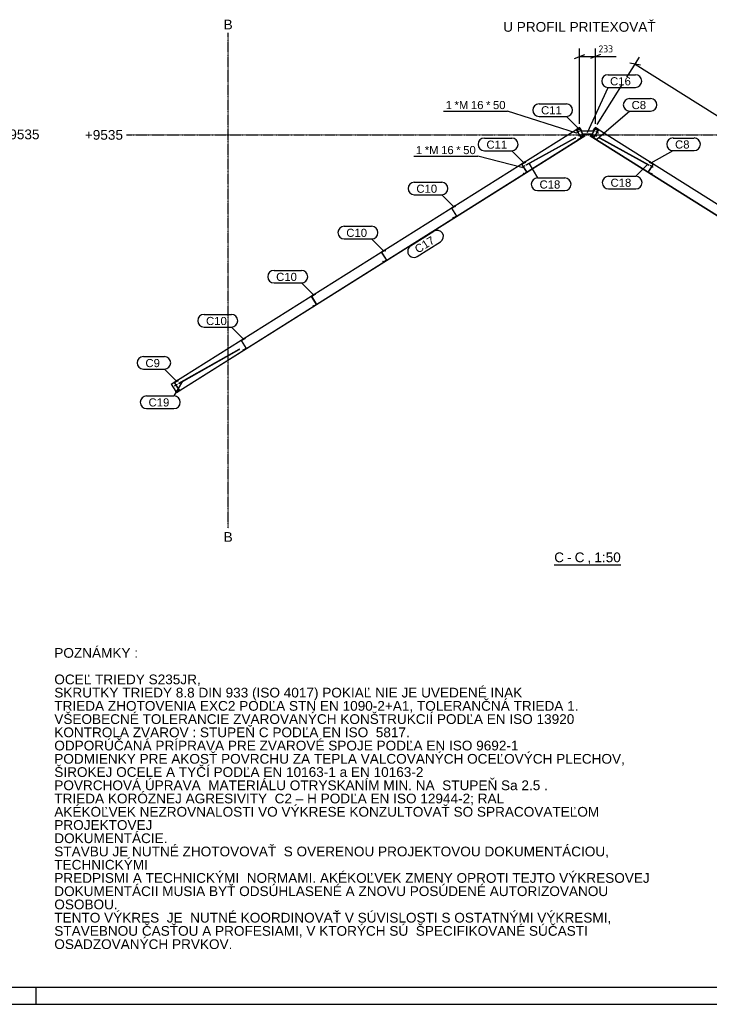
# Model space of a CAD drawing. Header units: millimetres. Extents: x -4888 to 73862, y -29046 to 15504.
# Tile 73 of 111: x 42000 to 57241, y -29046 to -7292. Entities that reach past the tile are written whole.
import ezdxf

# ---------------------------------------------------------------- set-up
doc = ezdxf.new("R2010")
doc.units = ezdxf.units.MM
doc.linetypes.add('DXK_LINE_DOT3', pattern=[5.9187, 2.979, -0.9799, 0.9799, -0.9799])
doc.styles.add('Arial', font='ARIAL.TTF', dxfattribs={"height": 0.2})
doc.styles.add('ISOCPEUR', font='ISOCPEUR.TTF', dxfattribs={"height": 0.2})

# ---------------------------------------------------------------- blocks, each defined once
blk = doc.blocks.new('Unknown-1953139-1278')
at = {"color": 7, "linetype": 'Continuous'}
for p, q in [((-4513, -28671), (73487, -28671)), ((42362, -29046), (42362, -28671)), ((-4888, -29046), (73862, -29046))]:
    blk.add_line(p, q, dxfattribs=at)
blk = doc.blocks.new('Unknown-1953139-15 - 25359')
at = {"color": 6, "linetype": 'Continuous'}
blk.add_line((53814, -19335), (55285, -19335), dxfattribs=at)
at = {"color": 0, "linetype": 'Continuous'}
blk.add_wipeout([(54031, -19278), (54031, -19053), (53814, -19053), (53814, -19278)], dxfattribs=at)
blk.add_wipeout([(54199, -19278), (54199, -19053), (54099, -19053), (54099, -19278)], dxfattribs=at)
at = {"color": 6, "linetype": 'Continuous', "style": 'Arial'}
blk.add_text('C', height=215, dxfattribs=at).set_placement((53814, -19278))
at = {"color": 0, "linetype": 'Continuous'}
blk.add_wipeout([(54483, -19278), (54483, -19053), (54266, -19053), (54266, -19278)], dxfattribs=at)
at = {"color": 6, "linetype": 'Continuous', "style": 'Arial'}
blk.add_text('-', height=215, dxfattribs=at).set_placement((54099, -19278))
at = {"color": 0, "linetype": 'Continuous'}
blk.add_wipeout([(54633, -19278), (54633, -19053), (54550, -19053), (54550, -19278)], dxfattribs=at)
at = {"color": 6, "linetype": 'Continuous', "style": 'Arial'}
blk.add_text('C', height=215, dxfattribs=at).set_placement((54266, -19278))
at = {"color": 0, "linetype": 'Continuous'}
blk.add_wipeout([(55285, -19278), (55285, -19053), (54701, -19053), (54701, -19278)], dxfattribs=at)
at = {"color": 6, "linetype": 'Continuous', "style": 'Arial'}
for s, height, p in [('1:50', 214.9, (54701, -19278)), (',', 215, (54550, -19278))]:
    blk.add_text(s, height=height, dxfattribs=at).set_placement(p)
blk = doc.blocks.new('GridLine-1953139-25062 - 24998')
at = {"color": 174, "linetype": 'DXK_LINE_DOT3'}
blk.add_line((21214, -9820), (41520, -9820), dxfattribs=at)
at = {"color": 136, "linetype": 'Continuous', "style": 'Arial'}
for p in [(20297, -9933), (41595, -9933)]:
    blk.add_text('+9535', height=214.9, dxfattribs=at).set_placement(p)
blk = doc.blocks.new('Part-1953139-25386 - 25359')
at = {"color": 3, "linetype": 'Continuous'}
for p, q in [((54821, -9902), (54818, -9903)), ((54818, -9903), (54818, -9906)), ((54818, -9906), (54820, -9909)), ((54820, -9909), (55903, -10504)), ((54820, -9909), (54824, -9910)), ((54824, -9903), (54821, -9902)), ((54824, -9903), (55907, -10498)), ((54827, -9906), (54824, -9903)), ((54824, -9910), (54826, -9909)), ((54826, -9909), (54827, -9906)), ((55905, -10504), (55903, -10504)), ((55907, -10503), (55905, -10504)), ((55907, -10498), (55908, -10500)), ((55908, -10500), (55907, -10503))]:
    blk.add_line(p, q, dxfattribs=at)
blk = doc.blocks.new('Part-1953139-25365 - 25359')
at = {"color": 3, "linetype": 'Continuous'}
for p, q in [((55929, -10433), (55918, -10451)), ((55920, -10452), (55930, -10436)), ((55929, -10433), (55929, -10433)), ((56005, -10481), (55929, -10433)), ((55930, -10436), (55930, -10436)), ((55930, -10436), (56002, -10482)), ((56002, -10482), (55890, -10660)), ((55893, -10659), (56005, -10481)), ((55893, -10659), (55893, -10659)), ((55959, -10701), (55893, -10659)), ((55918, -10451), (55918, -10451)), ((55918, -10451), (55920, -10452)), ((55920, -10452), (55920, -10452)), ((56002, -10482), (56002, -10482)), ((56005, -10481), (56005, -10481)), ((55890, -10660), (55890, -10660)), ((55960, -10704), (55890, -10660)), ((55970, -10682), (55959, -10701)), ((55959, -10701), (55959, -10701)), ((55972, -10684), (55960, -10704)), ((55960, -10704), (55960, -10704)), ((55970, -10682), (55970, -10682)), ((55972, -10684), (55970, -10682)), ((55972, -10684), (55972, -10684))]:
    blk.add_line(p, q, dxfattribs=at)
blk = doc.blocks.new('Part-1953139-25366 - 25359')
at = {"color": 3, "linetype": 'Continuous'}
for p, q in [((54795, -9723), (54683, -9902)), ((54687, -9901), (54799, -9723)), ((54723, -9675), (54711, -9692)), ((54711, -9692), (54711, -9692)), ((54711, -9692), (54713, -9694)), ((54713, -9694), (54723, -9678)), ((54713, -9694), (54713, -9694)), ((54723, -9675), (54723, -9675)), ((54799, -9723), (54723, -9675)), ((54723, -9678), (54723, -9678)), ((54723, -9678), (54795, -9723)), ((54795, -9723), (54795, -9723)), ((54799, -9723), (54799, -9723)), ((54683, -9902), (54683, -9902)), ((54753, -9945), (54683, -9902)), ((54687, -9901), (54687, -9901)), ((54752, -9942), (54687, -9901)), ((54764, -9924), (54752, -9942)), ((54752, -9942), (54752, -9942)), ((54766, -9925), (54753, -9945)), ((54753, -9945), (54753, -9945)), ((54764, -9924), (54764, -9924)), ((54766, -9925), (54764, -9924)), ((54766, -9925), (54766, -9925))]:
    blk.add_line(p, q, dxfattribs=at)
blk = doc.blocks.new('Part-1953139-25367 - 25359')
at = {"color": 3, "linetype": 'Continuous'}
for p, q in [((45493, -15259), (45417, -15307)), ((45417, -15307), (45417, -15307)), ((45417, -15307), (45529, -15485)), ((45421, -15308), (45493, -15262)), ((45421, -15308), (45421, -15308)), ((45533, -15486), (45421, -15308)), ((45493, -15259), (45493, -15259)), ((45505, -15277), (45493, -15259)), ((45493, -15262), (45493, -15262)), ((45493, -15262), (45503, -15278)), ((45503, -15278), (45505, -15277)), ((45503, -15278), (45503, -15278)), ((45505, -15277), (45505, -15277)), ((45452, -15508), (45450, -15510)), ((45450, -15510), (45450, -15510)), ((45450, -15510), (45463, -15530)), ((45452, -15508), (45452, -15508)), ((45464, -15527), (45452, -15508)), ((45463, -15530), (45533, -15486)), ((45463, -15530), (45463, -15530)), ((45529, -15485), (45464, -15527)), ((45464, -15527), (45464, -15527)), ((45529, -15485), (45529, -15485)), ((45533, -15486), (45533, -15486))]:
    blk.add_line(p, q, dxfattribs=at)
blk = doc.blocks.new('Part-1953139-25368 - 25359')
at = {"color": 3, "linetype": 'Continuous'}
for p, q in [((46973, -14329), (46897, -14377)), ((46900, -14378), (46972, -14332)), ((46972, -14332), (46972, -14332)), ((46972, -14332), (46982, -14348)), ((46973, -14329), (46973, -14329)), ((46984, -14347), (46973, -14329)), ((46982, -14348), (46984, -14347)), ((46982, -14348), (46982, -14348)), ((46984, -14347), (46984, -14347)), ((46897, -14377), (46897, -14377)), ((46897, -14377), (47009, -14555)), ((46900, -14378), (46900, -14378)), ((47012, -14556), (46900, -14378)), ((46942, -14600), (47012, -14556)), ((47009, -14555), (46943, -14596)), ((47009, -14555), (47009, -14555)), ((47012, -14556), (47012, -14556)), ((46931, -14578), (46929, -14579)), ((46929, -14579), (46929, -14579)), ((46929, -14579), (46942, -14600)), ((46931, -14578), (46931, -14578)), ((46943, -14596), (46931, -14578)), ((46942, -14600), (46942, -14600)), ((46943, -14596), (46943, -14596))]:
    blk.add_line(p, q, dxfattribs=at)
blk = doc.blocks.new('Part-1953139-25369 - 25359')
at = {"color": 3, "linetype": 'Continuous'}
for p, q in [((48522, -13355), (48446, -13403)), ((48446, -13403), (48446, -13403)), ((48446, -13403), (48558, -13581)), ((48449, -13404), (48521, -13358)), ((48449, -13404), (48449, -13404)), ((48561, -13582), (48449, -13404)), ((48521, -13358), (48521, -13358)), ((48521, -13358), (48531, -13374)), ((48522, -13355), (48522, -13355)), ((48533, -13373), (48522, -13355)), ((48531, -13374), (48533, -13373)), ((48531, -13374), (48531, -13374)), ((48533, -13373), (48533, -13373)), ((48481, -13604), (48479, -13605)), ((48479, -13605), (48479, -13605)), ((48479, -13605), (48491, -13626)), ((48481, -13604), (48481, -13604)), ((48492, -13623), (48481, -13604)), ((48491, -13626), (48561, -13582)), ((48491, -13626), (48491, -13626)), ((48558, -13581), (48492, -13623)), ((48492, -13623), (48492, -13623)), ((48558, -13581), (48558, -13581)), ((48561, -13582), (48561, -13582))]:
    blk.add_line(p, q, dxfattribs=at)
blk = doc.blocks.new('Part-1953139-25370 - 25359')
at = {"color": 3, "linetype": 'Continuous'}
for p, q in [((50071, -12381), (49995, -12429)), ((49999, -12430), (50071, -12384)), ((50071, -12381), (50071, -12381)), ((50083, -12399), (50071, -12381)), ((50071, -12384), (50071, -12384)), ((50071, -12384), (50081, -12400)), ((50081, -12400), (50083, -12399)), ((50081, -12400), (50081, -12400)), ((50083, -12399), (50083, -12399)), ((49995, -12429), (49995, -12429)), ((49995, -12429), (50107, -12607)), ((49999, -12430), (49999, -12430)), ((50111, -12608), (49999, -12430)), ((50041, -12652), (50111, -12608)), ((50107, -12607), (50042, -12649)), ((50107, -12607), (50107, -12607)), ((50111, -12608), (50111, -12608)), ((50030, -12630), (50028, -12632)), ((50028, -12632), (50028, -12632)), ((50028, -12632), (50041, -12652)), ((50030, -12630), (50030, -12630)), ((50042, -12649), (50030, -12630)), ((50041, -12652), (50041, -12652)), ((50042, -12649), (50042, -12649))]:
    blk.add_line(p, q, dxfattribs=at)
blk = doc.blocks.new('Part-1953139-25371 - 25359')
at = {"color": 3, "linetype": 'Continuous'}
for p, q in [((51621, -11407), (51545, -11455)), ((51545, -11455), (51545, -11455)), ((51545, -11455), (51657, -11633)), ((51548, -11456), (51620, -11410)), ((51548, -11456), (51548, -11456)), ((51660, -11634), (51548, -11456)), ((51620, -11410), (51620, -11410)), ((51620, -11410), (51630, -11426)), ((51621, -11407), (51621, -11407)), ((51632, -11425), (51621, -11407)), ((51630, -11426), (51632, -11425)), ((51630, -11426), (51630, -11426)), ((51632, -11425), (51632, -11425)), ((51579, -11656), (51577, -11658)), ((51577, -11658), (51577, -11658)), ((51577, -11658), (51590, -11678)), ((51579, -11656), (51579, -11656)), ((51591, -11675), (51579, -11656)), ((51590, -11678), (51660, -11634)), ((51590, -11678), (51590, -11678)), ((51657, -11633), (51591, -11675)), ((51591, -11675), (51591, -11675)), ((51657, -11633), (51657, -11633)), ((51660, -11634), (51660, -11634))]:
    blk.add_line(p, q, dxfattribs=at)
blk = doc.blocks.new('Part-1953139-25372 - 25359')
at = {"color": 3, "linetype": 'Continuous'}
for p, q in [((53170, -10433), (53094, -10481)), ((53097, -10482), (53169, -10436)), ((53169, -10436), (53169, -10436)), ((53169, -10436), (53179, -10452)), ((53170, -10433), (53170, -10433)), ((53181, -10451), (53170, -10433)), ((53094, -10481), (53094, -10481)), ((53094, -10481), (53206, -10659)), ((53097, -10482), (53097, -10482)), ((53209, -10660), (53097, -10482)), ((53206, -10659), (53140, -10701)), ((53179, -10452), (53181, -10451)), ((53179, -10452), (53179, -10452)), ((53181, -10451), (53181, -10451)), ((53206, -10659), (53206, -10659)), ((53129, -10682), (53127, -10684)), ((53127, -10684), (53127, -10684)), ((53127, -10684), (53139, -10704)), ((53129, -10682), (53129, -10682)), ((53140, -10701), (53129, -10682)), ((53139, -10704), (53209, -10660)), ((53139, -10704), (53139, -10704)), ((53140, -10701), (53140, -10701)), ((53209, -10660), (53209, -10660))]:
    blk.add_line(p, q, dxfattribs=at)
blk = doc.blocks.new('Part-1953139-25373 - 25359')
at = {"color": 3, "linetype": 'Continuous'}
for p, q in [((54376, -9675), (54300, -9723)), ((54300, -9723), (54300, -9723)), ((54300, -9723), (54412, -9901)), ((54304, -9723), (54376, -9678)), ((54304, -9723), (54304, -9723)), ((54416, -9902), (54304, -9723)), ((54376, -9675), (54376, -9675)), ((54388, -9692), (54376, -9675)), ((54376, -9678), (54376, -9678)), ((54376, -9678), (54386, -9694)), ((54386, -9694), (54388, -9692)), ((54386, -9694), (54386, -9694)), ((54388, -9692), (54388, -9692)), ((54335, -9924), (54333, -9925)), ((54333, -9925), (54333, -9925)), ((54333, -9925), (54346, -9945)), ((54335, -9924), (54335, -9924)), ((54347, -9942), (54335, -9924)), ((54346, -9945), (54416, -9902)), ((54346, -9945), (54346, -9945)), ((54412, -9901), (54347, -9942)), ((54347, -9942), (54347, -9942)), ((54412, -9901), (54412, -9901)), ((54416, -9902), (54416, -9902))]:
    blk.add_line(p, q, dxfattribs=at)
blk = doc.blocks.new('Part-1953139-25374 - 25359')
at = {"color": 3, "linetype": 'Continuous'}
for p, q in [((54678, -9745), (54711, -9692)), ((54725, -9671), (54723, -9675)), ((54723, -9673), (63750, -15348)), ((54725, -9671), (63752, -15346)), ((54636, -9813), (54607, -9858)), ((63634, -15533), (54607, -9858)), ((54608, -9856), (63635, -15531)), ((63752, -15346), (63649, -15510)), ((63636, -15530), (63634, -15533))]:
    blk.add_line(p, q, dxfattribs=at)
blk = doc.blocks.new('Part-1953139-25375 - 25359')
at = {"color": 3, "linetype": 'Continuous'}
for p, q in [((54315, -9742), (54372, -9706)), ((54372, -9706), (54462, -9848)), ((54397, -9745), (54702, -9745)), ((54637, -9848), (54727, -9706)), ((54727, -9706), (54784, -9742)), ((54462, -9848), (54404, -9884)), ((54439, -9813), (54659, -9813)), ((54695, -9884), (54637, -9848))]:
    blk.add_line(p, q, dxfattribs=at)
blk = doc.blocks.new('Bolt-1953139-25376 - 25359')
at = {"color": 5, "linetype": 'Continuous'}
for p, q in [((54730, -9757), (54793, -9797)), ((54752, -9787), (54754, -9789)), ((54754, -9789), (54756, -9790)), ((54766, -9764), (54769, -9766)), ((54769, -9766), (54771, -9767))]:
    blk.add_line(p, q, dxfattribs=at)
blk = doc.blocks.new('Bolt-1953139-25377 - 25359')
at = {"color": 5, "linetype": 'Continuous'}
for p, q in [((54685, -9828), (54748, -9868)), ((54707, -9858), (54710, -9860)), ((54710, -9860), (54712, -9861)), ((54722, -9835), (54724, -9837)), ((54724, -9837), (54726, -9838))]:
    blk.add_line(p, q, dxfattribs=at)
blk = doc.blocks.new('Bolt-1953139-25378 - 25359')
at = {"color": 5, "linetype": 'Continuous'}
for p, q in [((54369, -9757), (54306, -9797)), ((54330, -9766), (54328, -9767)), ((54333, -9764), (54330, -9766)), ((54345, -9789), (54343, -9790)), ((54347, -9787), (54345, -9789))]:
    blk.add_line(p, q, dxfattribs=at)
blk = doc.blocks.new('Bolt-1953139-25379 - 25359')
at = {"color": 5, "linetype": 'Continuous'}
for p, q in [((54414, -9828), (54351, -9868)), ((54375, -9837), (54373, -9838)), ((54377, -9835), (54375, -9837)), ((54389, -9860), (54387, -9861)), ((54392, -9858), (54389, -9860))]:
    blk.add_line(p, q, dxfattribs=at)
blk = doc.blocks.new('Part-1953139-25380 - 25359')
at = {"color": 3, "linetype": 'Continuous'}
for p, q in [((45347, -15346), (54374, -9671)), ((45348, -15348), (54375, -9673)), ((54374, -9671), (54376, -9675)), ((54421, -9745), (54388, -9692)), ((45464, -15531), (54491, -9856)), ((54492, -9858), (45465, -15533)), ((54463, -9813), (54492, -9858)), ((45347, -15346), (45450, -15510)), ((45463, -15530), (45465, -15533))]:
    blk.add_line(p, q, dxfattribs=at)
blk = doc.blocks.new('Bolt-1953139-25381 - 25359')
at = {"color": 5, "linetype": 'Continuous'}
for p, q in [((55918, -10619), (55916, -10618)), ((55925, -10608), (55923, -10607)), ((55932, -10597), (55930, -10595))]:
    blk.add_line(p, q, dxfattribs=at)
blk = doc.blocks.new('Bolt-1953139-25382 - 25359')
at = {"color": 5, "linetype": 'Continuous'}
for p, q in [((56001, -10556), (55937, -10516)), ((55963, -10548), (55961, -10547)), ((55977, -10525), (55975, -10524))]:
    blk.add_line(p, q, dxfattribs=at)
blk = doc.blocks.new('Bolt-1953139-25383 - 25359')
at = {"color": 5, "linetype": 'Continuous'}
for p, q in [((53166, -10597), (53168, -10595)), ((53174, -10608), (53176, -10607)), ((53181, -10619), (53183, -10618))]:
    blk.add_line(p, q, dxfattribs=at)
blk = doc.blocks.new('Bolt-1953139-25384 - 25359')
at = {"color": 5, "linetype": 'Continuous'}
for p, q in [((53098, -10556), (53162, -10516)), ((53122, -10525), (53124, -10524)), ((53136, -10548), (53138, -10547))]:
    blk.add_line(p, q, dxfattribs=at)
blk = doc.blocks.new('Part-1953139-25385 - 25359')
at = {"color": 3, "linetype": 'Continuous'}
for p, q in [((53192, -10498), (54275, -9903)), ((54279, -9909), (53196, -10504)), ((54275, -9903), (54272, -9906)), ((54272, -9906), (54272, -9909)), ((54272, -9909), (54275, -9910)), ((54278, -9902), (54275, -9903)), ((54275, -9910), (54279, -9909)), ((54281, -9903), (54278, -9902)), ((54279, -9909), (54281, -9906)), ((54281, -9906), (54281, -9903)), ((53191, -10500), (53192, -10498)), ((53192, -10503), (53191, -10500)), ((53194, -10504), (53192, -10503)), ((53196, -10504), (53194, -10504))]:
    blk.add_line(p, q, dxfattribs=at)
blk = doc.blocks.new('Bolt-1953139-25389 - 25359')
at = {"color": 5, "linetype": 'Continuous'}
for p, q in [((45490, -15422), (45492, -15421)), ((45497, -15434), (45499, -15433)), ((45504, -15445), (45506, -15444))]:
    blk.add_line(p, q, dxfattribs=at)
blk = doc.blocks.new('Bolt-1953139-25390 - 25359')
at = {"color": 5, "linetype": 'Continuous'}
for p, q in [((45422, -15382), (45485, -15342)), ((45445, -15351), (45447, -15350)), ((45460, -15374), (45462, -15373))]:
    blk.add_line(p, q, dxfattribs=at)
blk = doc.blocks.new('Part-1953139-25392 - 25359')
at = {"color": 3, "linetype": 'Continuous'}
for p, q in [((45519, -15321), (46848, -14572)), ((46848, -14572), (46846, -14575)), ((46846, -14575), (46846, -14578)), ((46853, -14570), (46848, -14572)), ((46856, -14572), (46853, -14570)), ((46853, -14578), (46856, -14575)), ((46856, -14575), (46856, -14572)), ((45523, -15327), (46853, -14578)), ((46846, -14578), (46849, -14579)), ((46849, -14579), (46853, -14578)), ((45518, -15323), (45519, -15321)), ((45519, -15325), (45518, -15323)), ((45521, -15327), (45519, -15325)), ((45523, -15327), (45521, -15327))]:
    blk.add_line(p, q, dxfattribs=at)
blk = doc.blocks.new('GridLine-1953139-25395 - 25359')
at = {"color": 174, "linetype": 'DXK_LINE_DOT3'}
blk.add_line((46607, -18528), (46607, -7582), dxfattribs=at)
at = {"color": 136, "linetype": 'Continuous', "style": 'Arial'}
for p in [(46507, -7507), (46507, -18828)]:
    blk.add_text('B', height=215, dxfattribs=at).set_placement(p)
blk = doc.blocks.new('GridLine-1953139-25397 - 25359')
at = {"color": 174, "linetype": 'DXK_LINE_DOT3'}
blk.add_line((44357, -9832), (64742, -9832), dxfattribs=at)
at = {"color": 136, "linetype": 'Continuous', "style": 'Arial'}
for p in [(43440, -9944), (64817, -9944)]:
    blk.add_text('+9535', height=214.9, dxfattribs=at).set_placement(p)
blk = doc.blocks.new('StraightDimension-1953139-25583 - 25359')
at = {"color": 5, "linetype": 'Continuous'}
for p, q in [((54374, -9596), (54374, -7925)), ((54725, -9596), (54725, -7925)), ((54262, -8152), (54487, -8062)), ((54374, -8107), (54725, -8107)), ((54837, -8062), (54612, -8152))]:
    blk.add_line(p, q, dxfattribs=at)
at = {"color": 0}
blk.add_wipeout([(55153, -8051), (55153, -7799), (54756, -7799), (54756, -8051)], dxfattribs=at)
at = {"color": 5, "linetype": 'Continuous'}
blk.add_line((54725, -8107), (55185, -8107), dxfattribs=at)
blk.add_line((54725, -8107), (55185, -8107), dxfattribs=at)
at = {"color": 5, "style": 'ISOCPEUR'}
blk.add_text('233', height=154.7, dxfattribs=at).set_placement((54792, -8015))
blk = doc.blocks.new('StraightDimension-1953139-25595 - 25359')
at = {"color": 5, "linetype": 'Continuous'}
for p, q in [((54764, -9608), (55700, -8120)), ((55722, -8296), (55484, -8253)), ((55603, -8275), (64630, -13949)), ((63791, -15283), (64727, -13795)), ((64510, -13928), (64749, -13971))]:
    blk.add_line(p, q, dxfattribs=at)
at = {"color": 0}
blk.add_wipeout([(60347, -11191), (60481, -10977), (60079, -10725), (59945, -10938)], dxfattribs=at)
at = {"color": 5, "style": 'ISOCPEUR'}
blk.add_text('7108', height=154.7, rotation=-32.1544, dxfattribs=at).set_placement((59995, -10927))
blk = doc.blocks.new('Text-1953139-23674')
at = {"color": 0, "linetype": 'Continuous'}
for points in [[(44615, -21390), (44615, -21165), (42765, -21165), (42765, -21390)], [(46698, -27825), (46698, -27600), (42765, -27600), (42765, -27825)]]:
    blk.add_wipeout(points, dxfattribs=at)
at = {"color": 96, "linetype": 'Continuous', "style": 'Arial'}
blk.add_text('POZNÁMKY :', height=214.9, dxfattribs=at).set_placement((42765, -21390))
at = {"color": 0, "linetype": 'Continuous'}
blk.add_wipeout([(54546, -27532), (54546, -27307), (42765, -27307), (42765, -27532)], dxfattribs=at)
at = {"color": 96, "linetype": 'Continuous', "style": 'Arial'}
blk.add_text('OSADZOVANÝCH PRVKOV.', height=214.89, dxfattribs=at).set_placement((42765, -27825))
at = {"color": 0, "linetype": 'Continuous'}
blk.add_wipeout([(55062, -27240), (55062, -27015), (42765, -27015), (42765, -27240)], dxfattribs=at)
at = {"color": 96, "linetype": 'Continuous', "style": 'Arial'}
blk.add_text('STAVEBNOU ČASŤOU A PROFESIAMI, V KTORÝCH SÚ  ŠPECIFIKOVANÉ SÚČASTI', height=214.89, dxfattribs=at).set_placement((42765, -27532))
at = {"color": 0, "linetype": 'Continuous'}
blk.add_wipeout([(44165, -26947), (44165, -26722), (42765, -26722), (42765, -26947)], dxfattribs=at)
at = {"color": 96, "linetype": 'Continuous', "style": 'Arial'}
blk.add_text('TENTO VÝKRES  JE  NUTNÉ KOORDINOVAŤ V SÚVISLOSTI S OSTATNÝMI VÝKRESMI,', height=214.89, dxfattribs=at).set_placement((42765, -27240))
at = {"color": 0, "linetype": 'Continuous'}
blk.add_wipeout([(54996, -26655), (54996, -26430), (42765, -26430), (42765, -26655)], dxfattribs=at)
at = {"color": 96, "linetype": 'Continuous', "style": 'Arial'}
blk.add_text('OSOBOU.', height=214.9, dxfattribs=at).set_placement((42765, -26947))
at = {"color": 0, "linetype": 'Continuous'}
blk.add_wipeout([(55995, -26362), (55995, -26137), (42765, -26137), (42765, -26362)], dxfattribs=at)
at = {"color": 96, "linetype": 'Continuous', "style": 'Arial'}
blk.add_text('DOKUMENTÁCII MUSIA BYŤ ODSÚHLASENÉ A ZNOVU POSÚDENÉ AUTORIZOVANOU', height=214.89, dxfattribs=at).set_placement((42765, -26655))
at = {"color": 0, "linetype": 'Continuous'}
blk.add_wipeout([(44831, -26070), (44831, -25845), (42765, -25845), (42765, -26070)], dxfattribs=at)
at = {"color": 96, "linetype": 'Continuous', "style": 'Arial'}
blk.add_text('PREDPISMI A TECHNICKÝMI  NORMAMI. AKÉKOĽVEK ZMENY OPROTI TEJTO VÝKRESOVEJ ', height=214.89, dxfattribs=at).set_placement((42765, -26362))
at = {"color": 0, "linetype": 'Continuous'}
blk.add_wipeout([(55013, -25777), (55013, -25552), (42765, -25552), (42765, -25777)], dxfattribs=at)
at = {"color": 96, "linetype": 'Continuous', "style": 'Arial'}
blk.add_text('TECHNICKÝMI', height=214.89, dxfattribs=at).set_placement((42765, -26070))
at = {"color": 0, "linetype": 'Continuous'}
blk.add_wipeout([(45265, -25485), (45265, -25260), (42765, -25260), (42765, -25485)], dxfattribs=at)
at = {"color": 96, "linetype": 'Continuous', "style": 'Arial'}
blk.add_text('STAVBU JE NUTNÉ ZHOTOVOVAŤ  S OVERENOU PROJEKTOVOU DOKUMENTÁCIOU,', height=214.89, dxfattribs=at).set_placement((42765, -25777))
at = {"color": 0, "linetype": 'Continuous'}
blk.add_wipeout([(44932, -25192), (44932, -24967), (42765, -24967), (42765, -25192)], dxfattribs=at)
at = {"color": 96, "linetype": 'Continuous', "style": 'Arial'}
blk.add_text('DOKUMENTÁCIE.', height=214.89, dxfattribs=at).set_placement((42765, -25485))
at = {"color": 0, "linetype": 'Continuous'}
blk.add_wipeout([(54797, -24900), (54797, -24675), (42765, -24675), (42765, -24900)], dxfattribs=at)
at = {"color": 96, "linetype": 'Continuous', "style": 'Arial'}
blk.add_text('PROJEKTOVEJ', height=214.89, dxfattribs=at).set_placement((42765, -25192))
at = {"color": 0, "linetype": 'Continuous'}
blk.add_wipeout([(52781, -24607), (52781, -24382), (42765, -24382), (42765, -24607)], dxfattribs=at)
at = {"color": 96, "linetype": 'Continuous', "style": 'Arial'}
blk.add_text('AKÉKOĽVEK NEZROVNALOSTI VO VÝKRESE KONZULTOVAŤ SO SPRACOVATEĽOM', height=214.89, dxfattribs=at).set_placement((42765, -24900))
at = {"color": 0, "linetype": 'Continuous'}
blk.add_wipeout([(53663, -24315), (53663, -24090), (42765, -24090), (42765, -24315)], dxfattribs=at)
at = {"color": 96, "linetype": 'Continuous', "style": 'Arial'}
blk.add_text('TRIEDA KORÓZNEJ AGRESIVITY  C2 – H PODĽA EN ISO 12944-2; RAL ', height=214.89, dxfattribs=at).set_placement((42765, -24607))
at = {"color": 0, "linetype": 'Continuous'}
blk.add_wipeout([(50916, -24022), (50916, -23797), (42765, -23797), (42765, -24022)], dxfattribs=at)
at = {"color": 96, "linetype": 'Continuous', "style": 'Arial'}
blk.add_text('POVRCHOVÁ ÚPRAVA  MATERIÁLU OTRYSKANÍM MIN. NA  STUPEŇ Sa 2.5 .', height=214.89, dxfattribs=at).set_placement((42765, -24315))
at = {"color": 0, "linetype": 'Continuous'}
blk.add_wipeout([(55363, -23730), (55363, -23505), (42765, -23505), (42765, -23730)], dxfattribs=at)
at = {"color": 96, "linetype": 'Continuous', "style": 'Arial'}
blk.add_text('ŠIROKEJ OCELE A TYČÍ PODĽA EN 10163-1 a EN 10163-2', height=214.89, dxfattribs=at).set_placement((42765, -24022))
at = {"color": 0, "linetype": 'Continuous'}
blk.add_wipeout([(53014, -23437), (53014, -23212), (42765, -23212), (42765, -23437)], dxfattribs=at)
at = {"color": 96, "linetype": 'Continuous', "style": 'Arial'}
blk.add_text('PODMIENKY PRE AKOSŤ POVRCHU ZA TEPLA VALCOVANÝCH OCEĽOVÝCH PLECHOV,', height=214.89, dxfattribs=at).set_placement((42765, -23730))
at = {"color": 0, "linetype": 'Continuous'}
blk.add_wipeout([(50614, -23145), (50614, -22920), (42765, -22920), (42765, -23145)], dxfattribs=at)
at = {"color": 96, "linetype": 'Continuous', "style": 'Arial'}
blk.add_text('ODPORÚČANÁ PRÍPRAVA PRE ZVAROVÉ SPOJE PODĽA EN ISO 9692-1', height=214.89, dxfattribs=at).set_placement((42765, -23437))
at = {"color": 0, "linetype": 'Continuous'}
blk.add_wipeout([(54247, -22852), (54247, -22627), (42765, -22627), (42765, -22852)], dxfattribs=at)
at = {"color": 96, "linetype": 'Continuous', "style": 'Arial'}
blk.add_text('KONTROLA ZVAROV : STUPEŇ C PODĽA EN ISO  5817.', height=214.89, dxfattribs=at).set_placement((42765, -23145))
at = {"color": 0, "linetype": 'Continuous'}
blk.add_wipeout([(54339, -22560), (54339, -22335), (42765, -22335), (42765, -22560)], dxfattribs=at)
at = {"color": 96, "linetype": 'Continuous', "style": 'Arial'}
blk.add_text('VŠEOBECNÉ TOLERANCIE ZVAROVANÝCH KONŠTRUKCIÍ PODĽA EN ISO 13920', height=214.89, dxfattribs=at).set_placement((42765, -22852))
at = {"color": 0, "linetype": 'Continuous'}
blk.add_wipeout([(53181, -22267), (53181, -22042), (42765, -22042), (42765, -22267)], dxfattribs=at)
at = {"color": 96, "linetype": 'Continuous', "style": 'Arial'}
blk.add_text('TRIEDA ZHOTOVENIA EXC2 PODĽA STN EN 1090-2+A1, TOLERANČNÁ TRIEDA 1.', height=214.89, dxfattribs=at).set_placement((42765, -22560))
at = {"color": 0, "linetype": 'Continuous'}
blk.add_wipeout([(46082, -21975), (46082, -21750), (42765, -21750), (42765, -21975)], dxfattribs=at)
at = {"color": 96, "linetype": 'Continuous', "style": 'Arial'}
for s, p in [('OCEĽ TRIEDY S235JR, ', (42765, -21975)), ('SKRUTKY TRIEDY 8.8 DIN 933 (ISO 4017) POKIAĽ NIE JE UVEDENÉ INAK ', (42765, -22267))]:
    blk.add_text(s, height=214.89, dxfattribs=at).set_placement(p)
blk = doc.blocks.new('Text-1953139-25578 - 25359')
at = {"color": 0, "linetype": 'Continuous'}
blk.add_wipeout([(56052, -7558), (56052, -7333), (52686, -7333), (52686, -7558)], dxfattribs=at)
at = {"color": 96, "linetype": 'Continuous', "style": 'Arial'}
blk.add_text('U PROFIL PRITEXOVAŤ', height=214.89, dxfattribs=at).set_placement((52686, -7558))
blk = doc.blocks.new('Mark-1953139-25782 - 25359')
at = {"color": 0, "linetype": 'Continuous'}
blk.add_wipeout([(50896, -10262), (50896, -10074), (50757, -10074), (50757, -10262)], dxfattribs=at)
blk.add_wipeout([(50896, -10262), (50896, -10074), (50757, -10074), (50757, -10262)], dxfattribs=at)
blk.add_wipeout([(51257, -10262), (51257, -10074), (50952, -10074), (50952, -10262)], dxfattribs=at)
blk.add_wipeout([(51257, -10262), (51257, -10074), (50952, -10074), (50952, -10262)], dxfattribs=at)
at = {"color": 1, "linetype": 'Continuous', "style": 'Arial'}
blk.add_text('1', height=179, dxfattribs=at).set_placement((50757, -10262))
at = {"color": 0, "linetype": 'Continuous'}
blk.add_wipeout([(51592, -10262), (51592, -10074), (51314, -10074), (51314, -10262)], dxfattribs=at)
blk.add_wipeout([(51592, -10262), (51592, -10074), (51314, -10074), (51314, -10262)], dxfattribs=at)
at = {"color": 1, "linetype": 'Continuous', "style": 'Arial'}
blk.add_text('*M', height=179.1, dxfattribs=at).set_placement((50952, -10262))
at = {"color": 0, "linetype": 'Continuous'}
blk.add_wipeout([(51745, -10262), (51745, -10074), (51648, -10074), (51648, -10262)], dxfattribs=at)
blk.add_wipeout([(51745, -10262), (51745, -10074), (51648, -10074), (51648, -10262)], dxfattribs=at)
at = {"color": 1, "linetype": 'Continuous', "style": 'Arial'}
blk.add_text('16', height=179.1, dxfattribs=at).set_placement((51314, -10262))
at = {"color": 0, "linetype": 'Continuous'}
blk.add_wipeout([(52079, -10262), (52079, -10074), (51801, -10074), (51801, -10262)], dxfattribs=at)
blk.add_wipeout([(52079, -10262), (52079, -10074), (51801, -10074), (51801, -10262)], dxfattribs=at)
at = {"color": 96, "linetype": 'Continuous'}
for p in [(50712, -10307), (53098, -10556)]:
    blk.add_line(p, (52124, -10307), dxfattribs=at)
at = {"color": 1, "linetype": 'Continuous', "style": 'Arial'}
for s, height, p in [('*', 179, (51648, -10262)), ('50', 179.1, (51801, -10262))]:
    blk.add_text(s, height=height, dxfattribs=at).set_placement(p)
blk = doc.blocks.new('Mark-1953139-25404 - 25359')
at = {"color": 0}
blk.add_wipeout([(56804, -10138), (56804, -9951), (56484, -9951), (56484, -10138)], dxfattribs=at)
blk.add_wipeout([(56804, -10138), (56804, -9951), (56484, -9951), (56484, -10138)], dxfattribs=at)
at = {"color": 136, "linetype": 'Continuous'}
for p, q in [((56439, -9906), (56905, -9906)), ((55958, -10452), (56439, -10183)), ((56439, -10183), (56905, -10183))]:
    blk.add_line(p, q, dxfattribs=at)
for centre, start, end in [((56439, -10044), 90, 270), ((56905, -10044), 270, 90)]:
    blk.add_arc(centre, 139, start, end, dxfattribs=at)
at = {"color": 2, "style": 'Arial'}
blk.add_text('C8', height=179.1, dxfattribs=at).set_placement((56484, -10138))
blk = doc.blocks.new('Mark-1953139-25405 - 25359')
at = {"color": 0}
blk.add_wipeout([(55843, -9267), (55843, -9080), (55524, -9080), (55524, -9267)], dxfattribs=at)
blk.add_wipeout([(55843, -9267), (55843, -9080), (55524, -9080), (55524, -9267)], dxfattribs=at)
at = {"color": 136, "linetype": 'Continuous'}
for p, q in [((55479, -9035), (55945, -9035)), ((54764, -9925), (55479, -9312)), ((55479, -9312), (55945, -9312))]:
    blk.add_line(p, q, dxfattribs=at)
for centre, start, end in [((55479, -9173), 90, 270), ((55945, -9173), 270, 90)]:
    blk.add_arc(centre, 139, start, end, dxfattribs=at)
at = {"color": 2, "style": 'Arial'}
blk.add_text('C8', height=179.1, dxfattribs=at).set_placement((55524, -9267))
blk = doc.blocks.new('Mark-1953139-25406 - 25359')
at = {"color": 0}
blk.add_wipeout([(45098, -14968), (45098, -14780), (44779, -14780), (44779, -14968)], dxfattribs=at)
blk.add_wipeout([(45098, -14968), (45098, -14780), (44779, -14780), (44779, -14968)], dxfattribs=at)
at = {"color": 136, "linetype": 'Continuous'}
for p, q in [((44734, -14735), (45199, -14735)), ((44734, -15013), (45199, -15013)), ((45465, -15278), (45199, -15013))]:
    blk.add_line(p, q, dxfattribs=at)
for centre, start, end in [((44734, -14874), 90, 270), ((45199, -14874), 270, 90)]:
    blk.add_arc(centre, 139, start, end, dxfattribs=at)
at = {"color": 2, "style": 'Arial'}
blk.add_text('C9', height=179.1, dxfattribs=at).set_placement((44779, -14968))
blk = doc.blocks.new('Mark-1953139-25407 - 25359')
at = {"color": 0}
blk.add_wipeout([(46578, -14038), (46578, -13850), (46119, -13850), (46119, -14038)], dxfattribs=at)
blk.add_wipeout([(46578, -14038), (46578, -13850), (46119, -13850), (46119, -14038)], dxfattribs=at)
at = {"color": 136, "linetype": 'Continuous'}
for p, q in [((46074, -13805), (46679, -13805)), ((46074, -14083), (46679, -14083)), ((46944, -14348), (46679, -14083))]:
    blk.add_line(p, q, dxfattribs=at)
for centre, start, end in [((46074, -13944), 90, 270), ((46679, -13944), 270, 90)]:
    blk.add_arc(centre, 139, start, end, dxfattribs=at)
at = {"color": 2, "style": 'Arial'}
blk.add_text('C10', height=179.1, dxfattribs=at).set_placement((46119, -14038))
blk = doc.blocks.new('Mark-1953139-25408 - 25359')
at = {"color": 0}
blk.add_wipeout([(48127, -13064), (48127, -12876), (47668, -12876), (47668, -13064)], dxfattribs=at)
blk.add_wipeout([(48127, -13064), (48127, -12876), (47668, -12876), (47668, -13064)], dxfattribs=at)
at = {"color": 136, "linetype": 'Continuous'}
for p, q in [((47623, -12831), (48228, -12831)), ((47623, -13109), (48228, -13109)), ((48493, -13374), (48228, -13109))]:
    blk.add_line(p, q, dxfattribs=at)
for centre, start, end in [((47623, -12970), 90, 270), ((48228, -12970), 270, 90)]:
    blk.add_arc(centre, 139, start, end, dxfattribs=at)
at = {"color": 2, "style": 'Arial'}
blk.add_text('C10', height=179.1, dxfattribs=at).set_placement((47668, -13064))
blk = doc.blocks.new('Mark-1953139-25409 - 25359')
at = {"color": 0}
blk.add_wipeout([(49676, -12090), (49676, -11902), (49218, -11902), (49218, -12090)], dxfattribs=at)
blk.add_wipeout([(49676, -12090), (49676, -11902), (49218, -11902), (49218, -12090)], dxfattribs=at)
at = {"color": 136, "linetype": 'Continuous'}
for p, q in [((49173, -11857), (49777, -11857)), ((49173, -12135), (49777, -12135)), ((50043, -12400), (49777, -12135))]:
    blk.add_line(p, q, dxfattribs=at)
for centre, start, end in [((49173, -11996), 90, 270), ((49777, -11996), 270, 90)]:
    blk.add_arc(centre, 139, start, end, dxfattribs=at)
at = {"color": 2, "style": 'Arial'}
blk.add_text('C10', height=179.1, dxfattribs=at).set_placement((49218, -12090))
blk = doc.blocks.new('Mark-1953139-25410 - 25359')
at = {"color": 0}
blk.add_wipeout([(51225, -11116), (51225, -10928), (50767, -10928), (50767, -11116)], dxfattribs=at)
blk.add_wipeout([(51225, -11116), (51225, -10928), (50767, -10928), (50767, -11116)], dxfattribs=at)
at = {"color": 136, "linetype": 'Continuous'}
for p, q in [((50722, -10883), (51327, -10883)), ((50722, -11161), (51327, -11161)), ((51592, -11426), (51327, -11161))]:
    blk.add_line(p, q, dxfattribs=at)
for centre, start, end in [((50722, -11022), 90, 270), ((51327, -11022), 270, 90)]:
    blk.add_arc(centre, 139, start, end, dxfattribs=at)
at = {"color": 2, "style": 'Arial'}
blk.add_text('C10', height=179.1, dxfattribs=at).set_placement((50767, -11116))
blk = doc.blocks.new('Mark-1953139-25411 - 25359')
at = {"color": 0}
blk.add_wipeout([(52775, -10142), (52775, -9954), (52316, -9954), (52316, -10142)], dxfattribs=at)
blk.add_wipeout([(52775, -10142), (52775, -9954), (52316, -9954), (52316, -10142)], dxfattribs=at)
at = {"color": 136, "linetype": 'Continuous'}
for p, q in [((52271, -9909), (52876, -9909)), ((52271, -10187), (52876, -10187)), ((53141, -10452), (52876, -10187))]:
    blk.add_line(p, q, dxfattribs=at)
for centre, start, end in [((52271, -10048), 90, 270), ((52876, -10048), 270, 90)]:
    blk.add_arc(centre, 139, start, end, dxfattribs=at)
at = {"color": 2, "style": 'Arial'}
blk.add_text('C11', height=179.1, dxfattribs=at).set_placement((52316, -10142))
blk = doc.blocks.new('Mark-1953139-25412 - 25359')
at = {"color": 0}
blk.add_wipeout([(53981, -9383), (53981, -9196), (53523, -9196), (53523, -9383)], dxfattribs=at)
blk.add_wipeout([(53981, -9383), (53981, -9196), (53523, -9196), (53523, -9383)], dxfattribs=at)
at = {"color": 136, "linetype": 'Continuous'}
for p, q in [((53478, -9151), (54082, -9151)), ((53478, -9428), (54082, -9428)), ((54348, -9694), (54082, -9428))]:
    blk.add_line(p, q, dxfattribs=at)
for centre, start, end in [((53478, -9290), 90, 270), ((54082, -9290), 270, 90)]:
    blk.add_arc(centre, 139, start, end, dxfattribs=at)
at = {"color": 2, "style": 'Arial'}
blk.add_text('C11', height=179.1, dxfattribs=at).set_placement((53523, -9383))
blk = doc.blocks.new('Mark-1953139-25414 - 25359')
at = {"color": 0}
blk.add_wipeout([(55507, -8742), (55507, -8555), (55048, -8555), (55048, -8742)], dxfattribs=at)
blk.add_wipeout([(55507, -8742), (55507, -8555), (55048, -8555), (55048, -8742)], dxfattribs=at)
at = {"color": 136, "linetype": 'Continuous'}
for p, q in [((55003, -8510), (55608, -8510)), ((54550, -9782), (55003, -8787)), ((55003, -8787), (55608, -8787))]:
    blk.add_line(p, q, dxfattribs=at)
for centre, start, end in [((55003, -8648), 90, 270), ((55608, -8648), 270, 90)]:
    blk.add_arc(centre, 139, start, end, dxfattribs=at)
at = {"color": 2, "style": 'Arial'}
blk.add_text('C16', height=179.1, dxfattribs=at).set_placement((55048, -8742))
blk = doc.blocks.new('Mark-1953139-25415 - 25359')
at = {"color": 0}
blk.add_wipeout([(51190, -12217), (51090, -12059), (50702, -12303), (50802, -12461)], dxfattribs=at)
blk.add_wipeout([(51190, -12217), (51090, -12059), (50702, -12303), (50802, -12461)], dxfattribs=at)
at = {"color": 136, "linetype": 'Continuous'}
for p, q in [((50640, -12289), (51152, -11967)), ((50787, -12524), (51299, -12202))]:
    blk.add_line(p, q, dxfattribs=at)
for centre, start, end in [((51226, -12084), 302.1558, 122.1558), ((50714, -12406), 122.1558, 302.1558)]:
    blk.add_arc(centre, 139, start, end, dxfattribs=at)
at = {"color": 2, "style": 'Arial'}
blk.add_text('C17', height=179.1, rotation=32.1544, dxfattribs=at).set_placement((50802, -12461))
blk = doc.blocks.new('Mark-1953139-25416 - 25359')
at = {"color": 0}
blk.add_wipeout([(53947, -11022), (53947, -10834), (53489, -10834), (53489, -11022)], dxfattribs=at)
blk.add_wipeout([(53947, -11022), (53947, -10834), (53489, -10834), (53489, -11022)], dxfattribs=at)
at = {"color": 136, "linetype": 'Continuous'}
for p, q in [((53256, -10464), (53444, -10789)), ((53444, -10789), (54049, -10789)), ((53444, -11067), (54049, -11067))]:
    blk.add_line(p, q, dxfattribs=at)
for centre, start, end in [((53444, -10928), 90, 270), ((54049, -10928), 270, 90)]:
    blk.add_arc(centre, 139, start, end, dxfattribs=at)
at = {"color": 2, "style": 'Arial'}
blk.add_text('C18', height=179.1, dxfattribs=at).set_placement((53489, -11022))
blk = doc.blocks.new('Mark-1953139-25417 - 25359')
at = {"color": 0}
blk.add_wipeout([(55517, -10983), (55517, -10796), (55058, -10796), (55058, -10983)], dxfattribs=at)
blk.add_wipeout([(55517, -10983), (55517, -10796), (55058, -10796), (55058, -10983)], dxfattribs=at)
at = {"color": 136, "linetype": 'Continuous'}
for p, q in [((55883, -10486), (55618, -10751)), ((55013, -10751), (55618, -10751)), ((55013, -11028), (55618, -11028))]:
    blk.add_line(p, q, dxfattribs=at)
for centre, start, end in [((55013, -10890), 90, 270), ((55618, -10890), 270, 90)]:
    blk.add_arc(centre, 139, start, end, dxfattribs=at)
at = {"color": 2, "style": 'Arial'}
blk.add_text('C18', height=179.1, dxfattribs=at).set_placement((55058, -10983))
blk = doc.blocks.new('Mark-1953139-25419 - 25359')
at = {"color": 0}
blk.add_wipeout([(45307, -15837), (45307, -15650), (44848, -15650), (44848, -15837)], dxfattribs=at)
blk.add_wipeout([(45307, -15837), (45307, -15650), (44848, -15650), (44848, -15837)], dxfattribs=at)
at = {"color": 136, "linetype": 'Continuous'}
for p, q in [((45596, -15280), (45408, -15605)), ((44803, -15605), (45408, -15605)), ((44803, -15882), (45408, -15882))]:
    blk.add_line(p, q, dxfattribs=at)
for centre, start, end in [((44803, -15744), 90, 270), ((45408, -15744), 270, 90)]:
    blk.add_arc(centre, 139, start, end, dxfattribs=at)
at = {"color": 2, "style": 'Arial'}
blk.add_text('C19', height=179.1, dxfattribs=at).set_placement((44848, -15837))
blk = doc.blocks.new('Mark-1953139-25788 - 25359')
at = {"color": 0, "linetype": 'Continuous'}
blk.add_wipeout([(51554, -9267), (51554, -9080), (51415, -9080), (51415, -9267)], dxfattribs=at)
blk.add_wipeout([(51554, -9267), (51554, -9080), (51415, -9080), (51415, -9267)], dxfattribs=at)
blk.add_wipeout([(51916, -9267), (51916, -9080), (51610, -9080), (51610, -9267)], dxfattribs=at)
blk.add_wipeout([(51916, -9267), (51916, -9080), (51610, -9080), (51610, -9267)], dxfattribs=at)
at = {"color": 1, "linetype": 'Continuous', "style": 'Arial'}
blk.add_text('1', height=179, dxfattribs=at).set_placement((51415, -9267))
at = {"color": 0, "linetype": 'Continuous'}
blk.add_wipeout([(52250, -9267), (52250, -9080), (51972, -9080), (51972, -9267)], dxfattribs=at)
blk.add_wipeout([(52250, -9267), (52250, -9080), (51972, -9080), (51972, -9267)], dxfattribs=at)
at = {"color": 1, "linetype": 'Continuous', "style": 'Arial'}
blk.add_text('*M', height=179.1, dxfattribs=at).set_placement((51610, -9267))
at = {"color": 0, "linetype": 'Continuous'}
blk.add_wipeout([(52404, -9267), (52404, -9080), (52306, -9080), (52306, -9267)], dxfattribs=at)
blk.add_wipeout([(52404, -9267), (52404, -9080), (52306, -9080), (52306, -9267)], dxfattribs=at)
at = {"color": 1, "linetype": 'Continuous', "style": 'Arial'}
blk.add_text('16', height=179.1, dxfattribs=at).set_placement((51972, -9267))
at = {"color": 0, "linetype": 'Continuous'}
blk.add_wipeout([(52738, -9267), (52738, -9080), (52460, -9080), (52460, -9267)], dxfattribs=at)
blk.add_wipeout([(52738, -9267), (52738, -9080), (52460, -9080), (52460, -9267)], dxfattribs=at)
at = {"color": 96, "linetype": 'Continuous'}
for p in [(51370, -9312), (54306, -9797)]:
    blk.add_line(p, (52783, -9312), dxfattribs=at)
at = {"color": 1, "linetype": 'Continuous', "style": 'Arial'}
for s, height, p in [('*', 179, (52306, -9267)), ('50', 179.1, (52460, -9267))]:
    blk.add_text(s, height=height, dxfattribs=at).set_placement(p)

msp = doc.modelspace()

# ---------------------------------------------------------------- block references
for name in ['Unknown-1953139-1278', 'GridLine-1953139-25395 - 25359', 'GridLine-1953139-25062 - 24998', 'GridLine-1953139-25397 - 25359', 'Part-1953139-25380 - 25359', 'Part-1953139-25373 - 25359', 'Bolt-1953139-25378 - 25359', 'Part-1953139-25375 - 25359', 'Part-1953139-25374 - 25359', 'Part-1953139-25366 - 25359', 'Bolt-1953139-25376 - 25359', 'Part-1953139-25385 - 25359', 'Bolt-1953139-25379 - 25359', 'Bolt-1953139-25377 - 25359', 'Part-1953139-25386 - 25359', 'Part-1953139-25372 - 25359', 'Part-1953139-25365 - 25359', 'Bolt-1953139-25384 - 25359', 'Bolt-1953139-25383 - 25359', 'Bolt-1953139-25381 - 25359', 'Bolt-1953139-25382 - 25359', 'Part-1953139-25371 - 25359', 'Part-1953139-25370 - 25359', 'Part-1953139-25369 - 25359', 'Part-1953139-25368 - 25359', 'Part-1953139-25392 - 25359', 'Part-1953139-25367 - 25359', 'Bolt-1953139-25390 - 25359', 'Bolt-1953139-25389 - 25359']:
    msp.add_blockref(name, (0, 0))

# ---------------------------------------------------------------- next in the draw order: block references
for name in ['Text-1953139-25578 - 25359', 'StraightDimension-1953139-25583 - 25359', 'Mark-1953139-25782 - 25359', 'Mark-1953139-25416 - 25359', 'Mark-1953139-25410 - 25359', 'Mark-1953139-25409 - 25359', 'Mark-1953139-25415 - 25359', 'Mark-1953139-25408 - 25359', 'Mark-1953139-25407 - 25359', 'Mark-1953139-25406 - 25359', 'Unknown-1953139-15 - 25359', 'Text-1953139-23674']:
    msp.add_blockref(name, (0, 0))

# ---------------------------------------------------------------- next in the draw order: block references
for name in ['StraightDimension-1953139-25595 - 25359', 'Mark-1953139-25412 - 25359', 'Mark-1953139-25411 - 25359', 'Mark-1953139-25419 - 25359']:
    msp.add_blockref(name, (0, 0))

# ---------------------------------------------------------------- next in the draw order: block references
for name in ['Mark-1953139-25788 - 25359', 'Mark-1953139-25404 - 25359']:
    msp.add_blockref(name, (0, 0))

# ---------------------------------------------------------------- next in the draw order: block references
for name in ['Mark-1953139-25405 - 25359', 'Mark-1953139-25417 - 25359']:
    msp.add_blockref(name, (0, 0))

# ---------------------------------------------------------------- next in the draw order: block references
msp.add_blockref('Mark-1953139-25414 - 25359', (0, 0))

doc.saveas('drawing.dxf')
